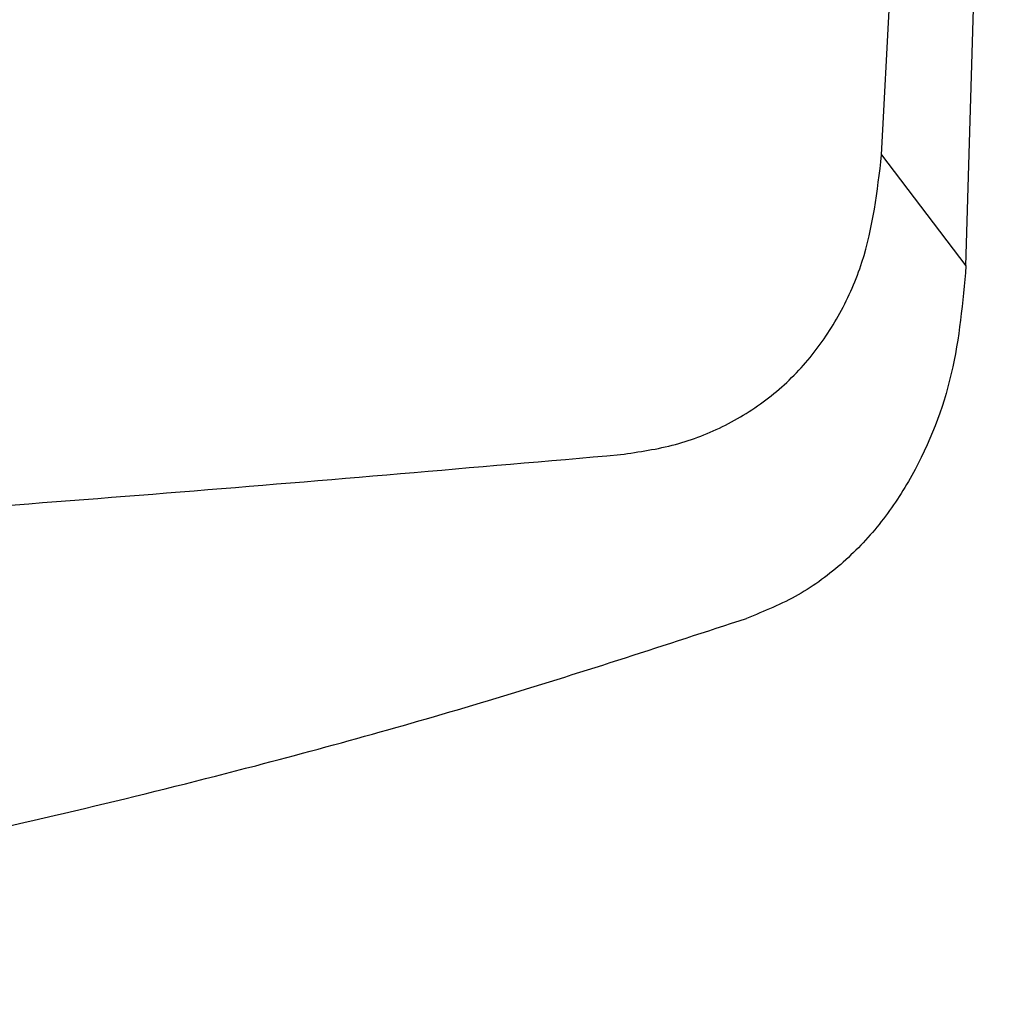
# Model space of a CAD drawing. Header units: millimetres. Extents: x -0.66 to 0.91, y -0.4 to 0.64.
# Tile 70 of 241: x 0.1486 to 0.1854, y 0.0237 to 0.0606. Entities that reach past the tile are written whole.
import ezdxf

# ---------------------------------------------------------------- set-up
doc = ezdxf.new("R2010")
doc.units = ezdxf.units.MM
doc.layers.add('FORMAT', color=7, linetype='Continuous')

msp = doc.modelspace()

# ---------------------------------------------------------------- linework, layer by layer
at = {"layer": 'FORMAT', "color": 7, "linetype": 'Continuous', "lineweight": 25}
for p, q in [((0.1808, 0.055495), (0.183163, 0.100563)), ((0.183953, 0.051341), (0.185387, 0.099924)), ((0.1808, 0.055495), (0.183953, 0.051341))]:
    msp.add_line(p, q, dxfattribs=at)
for points, knots in [([(0.17104, 0.044285), (0.17173, 0.044386), (0.173082, 0.044582), (0.174998, 0.045336), (0.17672, 0.046427), (0.178168, 0.047865), (0.179304, 0.04957), (0.180402, 0.052082), (0.180641, 0.054136), (0.1808, 0.055495)], [0, 0, 0, 0, 0.127784, 0.250378, 0.375208, 0.50016, 0.622501, 0.750155, 1, 1, 1, 1]), ([(0.183953, 0.051341), (0.183833, 0.049987), (0.183591, 0.047267), (0.182337, 0.044036), (0.18083, 0.041734), (0.179404, 0.040215), (0.177709, 0.03895), (0.176409, 0.038424), (0.17575, 0.038157)], [0, 0, 0, 0, 0.244543, 0.491259, 0.616503, 0.742545, 0.869707, 1, 1, 1, 1]), ([(0.006102, 0.044285), (0.017076, 0.043333), (0.039019, 0.041428), (0.07205, 0.040202), (0.105091, 0.040202), (0.138122, 0.041428), (0.160066, 0.043333), (0.17104, 0.044285)], [0, 0, 0, 0, 0.200018, 0.399961, 0.600038, 0.79998, 1, 1, 1, 1]), ([(0.001391, 0.038157), (0.005281, 0.036897), (0.013068, 0.034372), (0.024161, 0.031453), (0.03452, 0.029137), (0.045748, 0.027051), (0.058769, 0.025235), (0.073618, 0.023994), (0.088568, 0.023579), (0.103521, 0.023994), (0.118385, 0.025235), (0.132327, 0.027181), (0.145341, 0.02967), (0.156533, 0.032348), (0.166676, 0.035187), (0.172733, 0.03717), (0.17575, 0.038157)], [0, 0, 0, 0, 0.069913, 0.139967, 0.194875, 0.24973, 0.33286, 0.416213, 0.499995, 0.583742, 0.667148, 0.750521, 0.820736, 0.890985, 0.945689, 1, 1, 1, 1])]:
    msp.add_open_spline(points, degree=3, knots=knots, dxfattribs=at)

doc.saveas('drawing.dxf')
